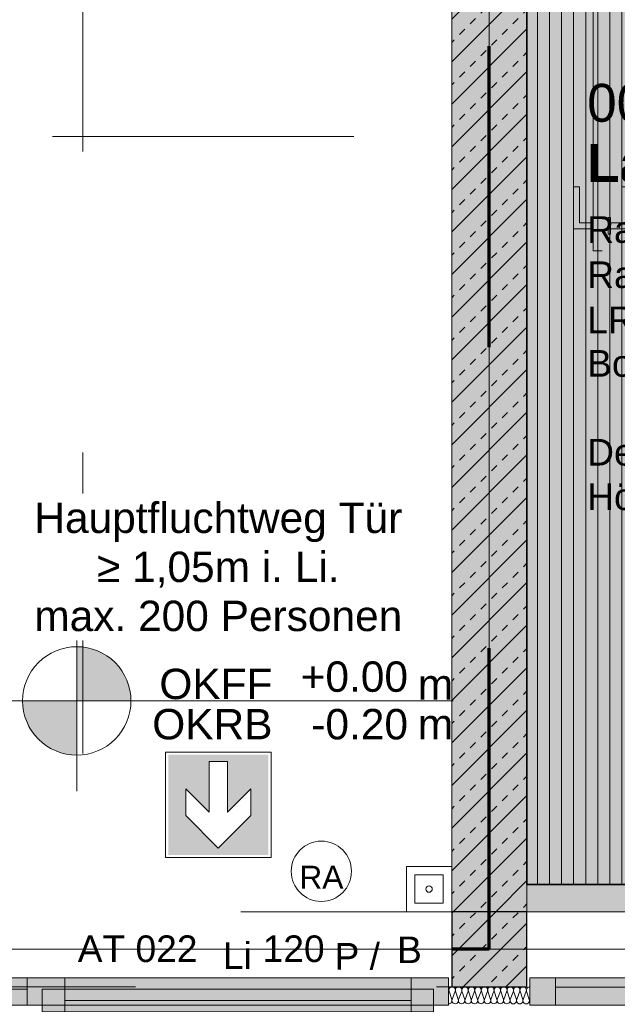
# Model space of a CAD drawing. Header units: metres. Extents: x -111 to 152, y -132 to 99.
# Tile 34 of 256: x -17.76 to -15.78, y -21.78 to -18.51. Entities that reach past the tile are written whole.
import ezdxf
from ezdxf.enums import TextEntityAlignment as Align

# ---------------------------------------------------------------- set-up
doc = ezdxf.new("R2010")
doc.units = ezdxf.units.M
doc.header["$PDMODE"] = 1
doc.header["$PDSIZE"] = -2
for name, pattern in [('Achsen 01', [5.291531, 3.175, -1.058062, 0.352704, -0.705764]), ('gestrichelt - 01', [2, 1, -1]), ('ISO-03 Gestrichelt mit Abstand', [7.62, 3.048, -4.572]), ('ISO-07 Punktiert', [0.889, 0.127, -0.762]), ('Raster 01', [2, 1, -1]), ('VW-01 Strichlinie kurz', [2, 1, -1])]:
    doc.linetypes.add(name, pattern=pattern)
doc.layers.get('0').update_dxf_attribs({"lineweight": 25})
for name, color, linetype, lineweight in [('013_Beton und Stahlbetonarbeiten-000 Brandschutz', 7, 'Continuous', 9), ('013_Beton und Stahlbetonarbeiten-000 Unterzüge', 7, 'ISO-07 Punktiert', 13), ('013_Beton und Stahlbetonarbeiten-330 Außenstützen', 7, 'Continuous', 25), ('013_Beton und Stahlbetonarbeiten-340 Innenwände', 7, 'Continuous', 18), ('027_Tischlerarbeiten-340 Innentüren', 7, 'Continuous', 9), ('030_Sonnenschutzarbeiten-BLENDSCHUTZ', 7, 'Continuous', 5), ('031_Metallbauarbeiten-340 Innentüren _ Elemente', 7, 'Continuous', 9), ('039_Trockenbauarbeiten-alllg.', 7, 'Continuous', 9), ('_1.35m (3D)', 7, 'Continuous', 9), ('_EG (2D)', 7, 'Continuous', 9), ('_EG - DS (2D)', 7, 'Continuous', 9), ('_GRU (2D)', 7, 'Continuous', 9), ('AV1-Brandschutzkonzept-Brandschutzkonzept', 7, 'Continuous', 5), ('AV1-Stempel-Raumstempel', 7, 'Continuous', 9), ('Bemaßung-Bemaßung', 7, 'Continuous', 9), ('Keine', 7, 'Continuous', 9)]:
    doc.layers.add(name, color=color, linetype=linetype, lineweight=lineweight)
for name, color, linetype, lineweight, true_color in [('013_Beton und Stahlbetonarbeiten-000 Sichtbeton-334 Außenwandöf', 5, 'Continuous', 5, 0x0000ff), ('013_Beton und Stahlbetonarbeiten-000 Sichtbeton-341 tragende In', 5, 'Continuous', 5, 0x0000ff), ('013_Beton und Stahlbetonarbeiten-000 Sichtbeton-344 Innenwandöf', 5, 'Continuous', 5, 0x0000ff), ('014_Fassadenarbeiten-330 mineralische Dämmung', 7, 'Continuous', 9, 0x666666), ('031_Metallbauarbeiten-350 Lamellendecke DS', 7, 'Continuous', 35, 0x666666), ('032_Metallarbeiten-Fenster', 7, 'Continuous', 13, 0x444444), ('AV1-Achsen', 1, 'Achsen 01', 18, 0xff0000), ('AV1-Brandschutzkonzept-Anmerkung Text', 7, 'Continuous', 9, 0x599559), ('AV1-Raster', 7, 'Raster 01', 9, 0xa6a6a6), ('AV1-Stempel-Türnummern', 7, 'Continuous', 100, 0x02abea)]:
    doc.layers.add(name, color=color, linetype=linetype, lineweight=lineweight, true_color=true_color)
doc.layers.get('0').freeze()
doc.styles.add('Arial', font='arial.ttf')
doc.styles.add('Arial (bold)', font='arialbd.ttf')
doc.dimstyles.new('COE 50', dxfattribs={"dimtxt": 126.090495, "dimasz": 0.001414, "dimexe": 0.001, "dimexo": 0.01, "dimgap": 0.001, "dimtad": 1, "dimdec": 3, "dimtxsty": 'Arial', "dimblk": 'VW_SLASH-3', "dimblk1": 'VW_SLASH-3', "dimblk2": 'VW_SLASH-3', "dimcen": 0, "dimadec": 3, "dimazin": 0, "dimtfac": 0.8, "dimtdec": 3, "dimtix": 1, "dimtmove": 0, "dimatfit": 0, "dimldrblk": 'VW_SLASH-2', "dimfxl": 0.002, "dimfxlon": 1, "dimfrac": 2, "dimtolj": 1, "dimarcsym": 0})
pattern_1 = [(45, (0, 0), (0.07071068, -0.07071068), [0.025, -0.025])]
pattern_2 = [(-135, (0.03106, -0.03313), (0.07071068, -0.07071068), [])]

# ---------------------------------------------------------------- blocks, each defined once
blk = doc.blocks.new('Group-2')
at = {"layer": 'AV1-Raster'}
for p, q in [((-17.55, -22.95), (-17.55, 1.35)), ((-16.2, -22.95), (-16.2, 1.35)), ((1.35, -18.9), (-40.5, -18.9)), ((1.35, -20.25), (-40.5, -20.25))]:
    blk.add_line(p, q, dxfattribs=at)
blk = doc.blocks.new('1.35m (3D)')
at = {"layer": 'AV1-Raster', "color": 7}
blk.add_blockref('Group-2', (0, 0), dxfattribs=at)
blk = doc.blocks.new('Group-4')
at = {"color": 255, "linetype": 'Continuous', "lineweight": 9, "transparency": 33554687}
blk.add_wipeout([(0.1, 0), (0.0707, -0.0707), (0, -0.1), (-0.0707, -0.0707), (-0.1, 0), (-0.0707, 0.0707), (0, 0.1), (0.0707, 0.0707)], dxfattribs=at).dxf.layer = 'AV1-Brandschutzkonzept-Brandschutzkonzept'
at = {"layer": 'AV1-Brandschutzkonzept-Brandschutzkonzept', "color": 1, "linetype": 'Continuous', "lineweight": 9, "true_color": 0xff0000, "transparency": 33554687}
blk.add_circle((0, 0), 0.1, dxfattribs=at)
at = {"layer": 'AV1-Brandschutzkonzept-Brandschutzkonzept', "insert": (0, -0.0573), "char_height": 0.0756, "attachment_point": 8, "line_spacing_factor": 0.967004, "style": 'Arial'}
blk.add_mtext('RA', dxfattribs=at)
blk = doc.blocks.new('Group-5')
at = {"layer": 'AV1-Brandschutzkonzept-Brandschutzkonzept', "color": 7}
blk.add_blockref('Group-4', (0, 0), dxfattribs=at)
blk = doc.blocks.new('Auslösestelle Rauchableitungsöffnung')
at = {"layer": 'AV1-Brandschutzkonzept-Brandschutzkonzept', "color": 7, "transparency": 33554687}
blk.add_blockref('Group-5', (0, 0), dxfattribs=at)
blk = doc.blocks.new('VW_SLASH-3')
at = {"color": 0, "linetype": 'ByBlock', "lineweight": -2, "transparency": 16777216}
blk.add_line((0, 0), (-1, 0), dxfattribs=at)
at = {"color": 0, "linetype": 'Continuous', "lineweight": 15, "transparency": 16777216, "flags": 128}
blk.add_lwpolyline([(0.5, 0.5), (-0.5, -0.5)], dxfattribs=at)
blk = doc.blocks.new('*D17')
at = {"layer": '030_Sonnenschutzarbeiten-BLENDSCHUTZ', "color": 0, "lineweight": -2}
for p, q in [((-16.075, -22.025), (-16.075, -22.175)), ((-13.625, -22.025), (-13.625, -22.175)), ((-13.6957, -22.125), (-16.0043, -22.125))]:
    blk.add_line(p, q, dxfattribs=at)
at = {"layer": 'Defpoints', "color": 0}
for p in [(-16.075, -21.385), (-13.625, -21.385), (-16.075, -22.125)]:
    blk.add_point(p, dxfattribs=at)
at = {"layer": '030_Sonnenschutzarbeiten-BLENDSCHUTZ', "color": 0, "lineweight": -2, "xscale": 0.070693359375, "yscale": 0.070693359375, "zscale": 0.070693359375, "rotation": 180}
blk.add_blockref('VW_SLASH-3', (-16.075, -22.125), dxfattribs=at)
at = {"layer": '030_Sonnenschutzarbeiten-BLENDSCHUTZ', "color": 0, "lineweight": -2, "xscale": 0.070693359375, "yscale": 0.070693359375, "zscale": 0.070693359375}
blk.add_blockref('VW_SLASH-3', (-13.625, -22.125), dxfattribs=at)
at = {"layer": '030_Sonnenschutzarbeiten-BLENDSCHUTZ', "color": 0, "lineweight": 13, "insert": (-14.85, -21.9992), "char_height": 0.12609, "attachment_point": 5, "style": 'Arial'}
blk.add_mtext('\\A1;2,45', dxfattribs=at)
blk = doc.blocks.new('VW_SLASH-2')
at = {"color": 0, "linetype": 'ByBlock', "lineweight": -2, "transparency": 16777216}
blk.add_line((0, 0), (-1, 0), dxfattribs=at)
at = {"color": 0, "linetype": 'Continuous', "lineweight": 15, "transparency": 16777216, "flags": 128}
blk.add_lwpolyline([(0.5, 0.5), (-0.5, -0.5)], dxfattribs=at)
blk = doc.blocks.new('Group-85')
at = {"color": 255}
blk.add_wipeout([(-0.0001, -0.1499), (0.1499, -0.1499), (0.1499, 0.0001), (-0.0001, 0.0001)], dxfattribs=at).dxf.layer = 'AV1-Brandschutzkonzept-Brandschutzkonzept'
at = {"layer": 'AV1-Brandschutzkonzept-Brandschutzkonzept', "color": 1, "true_color": 0xff0000, "flags": 128}
blk.add_lwpolyline([(-0.0001, -0.1499), (0.1499, -0.1499), (0.1499, 0.0001), (-0.0001, 0.0001)], close=True, dxfattribs=at)
at = {"color": 255}
blk.add_wipeout([(0.028, -0.1218), (0.1218, -0.1218), (0.1218, -0.028), (0.028, -0.028)], dxfattribs=at).dxf.layer = 'AV1-Brandschutzkonzept-Brandschutzkonzept'
at = {"layer": 'AV1-Brandschutzkonzept-Brandschutzkonzept', "color": 1, "true_color": 0xff0000, "flags": 128}
blk.add_lwpolyline([(0.028, -0.1218), (0.1218, -0.1218), (0.1218, -0.028), (0.028, -0.028)], close=True, dxfattribs=at)
at = {"layer": 'AV1-Brandschutzkonzept-Brandschutzkonzept', "color": 1, "lineweight": 5, "true_color": 0xff0000, "flags": 128}
blk.add_lwpolyline([(0.0644, -0.0749), (0.0644, -0.0749, 0.414214), (0.0749, -0.0854), (0.0749, -0.0854, 0.414214), (0.0854, -0.0749), (0.0854, -0.0749), (0.0854, -0.0749, 0.414214), (0.0749, -0.0644), (0.0749, -0.0644, 0.414214), (0.0644, -0.0749)], format="xyb", close=True, dxfattribs=at)
blk = doc.blocks.new('Handfeuermelder')
at = {"layer": 'AV1-Brandschutzkonzept-Brandschutzkonzept', "color": 7, "transparency": 33554687}
blk.add_blockref('Group-85', (0, 0), dxfattribs=at)
blk = doc.blocks.new('COE - Innentür 1.10 _ 0.15')
at = {"layer": '027_Tischlerarbeiten-340 Innentüren', "color": 253, "linetype": 'gestrichelt - 01', "lineweight": 9, "transparency": 33554687, "flags": 128}
for points in [[(0.9825, 1.0375), (0.9625, 1.0375), (0.9625, 1.075), (0.8425, 1.075), (0.8425, 1.095), (0.9825, 1.095)], [(0.085, 1.03), (1.055, 1.03), (1.055, 0.98), (0.085, 0.98)], [(0.945, 1.03), (0.945, 1.0375), (1, 1.0375), (1, 1.03)], [(0.9825, 0.9725), (0.9625, 0.9725), (0.9625, 0.935), (0.8425, 0.935), (0.8425, 0.915), (0.9825, 0.915)], [(0.945, 0.9725), (0.945, 0.98), (1, 0.98), (1, 0.9725)]]:
    blk.add_lwpolyline(points, close=True, dxfattribs=at)
at = {"layer": '027_Tischlerarbeiten-340 Innentüren', "color": 253, "linetype": 'gestrichelt - 01', "lineweight": 9, "transparency": 33554687}
blk.add_arc((0.0825, 1.0375), 0.9725, 269.5581, 356.6163, dxfattribs=at)
at = {"color": 255}
for points in [[(-0.06, 1.1), (0.06, 1.1), (0.06, 1.075), (-0.06, 1.075)], [(-0.06, 0.025), (0.06, 0.025), (0.06, 0), (-0.06, 0)]]:
    blk.add_wipeout(points, dxfattribs=at).dxf.layer = '027_Tischlerarbeiten-340 Innentüren'
at = {"layer": '027_Tischlerarbeiten-340 Innentüren', "flags": 128}
for points in [[(-0.06, 1.1), (0.06, 1.1), (0.06, 1.075), (-0.06, 1.075)], [(-0.06, 0.025), (0.06, 0.025), (0.06, 0), (-0.06, 0)]]:
    blk.add_lwpolyline(points, close=True, dxfattribs=at)
at = {"color": 255}
blk.add_wipeout([(0.075, 0.06), (0.015, 0.06), (0.015, 0.075), (-0.075, 0.075), (-0.075, 0.025), (0.075, 0.025)], dxfattribs=at).dxf.layer = '027_Tischlerarbeiten-340 Innentüren'
at = {"layer": '027_Tischlerarbeiten-340 Innentüren', "flags": 128}
blk.add_lwpolyline([(0.075, 0.06), (0.015, 0.06), (0.015, 0.075), (-0.075, 0.075), (-0.075, 0.025), (0.075, 0.025)], close=True, dxfattribs=at)
at = {"color": 255}
blk.add_wipeout([(0.075, 1.035), (0.075, 0.065), (0.025, 0.065), (0.025, 1.035)], dxfattribs=at).dxf.layer = '027_Tischlerarbeiten-340 Innentüren'
at = {"layer": '027_Tischlerarbeiten-340 Innentüren', "flags": 128}
blk.add_lwpolyline([(0.075, 1.035), (0.075, 0.065), (0.025, 0.065), (0.025, 1.035)], close=True, dxfattribs=at)
at = {"color": 255}
for points in [[(0.075, 1.04), (0.015, 1.04), (0.015, 1.025), (-0.075, 1.025), (-0.075, 1.075), (0.075, 1.075)], [(0.0175, 0.1375), (0.0175, 0.1575), (-0.02, 0.1575), (-0.02, 0.2775), (-0.04, 0.2775), (-0.04, 0.1375)], [(0.0825, 0.1375), (0.0825, 0.1575), (0.12, 0.1575), (0.12, 0.2775), (0.14, 0.2775), (0.14, 0.1375)]]:
    blk.add_wipeout(points, dxfattribs=at).dxf.layer = '027_Tischlerarbeiten-340 Innentüren'
at = {"layer": '027_Tischlerarbeiten-340 Innentüren', "flags": 128}
for points in [[(0.075, 1.04), (0.015, 1.04), (0.015, 1.025), (-0.075, 1.025), (-0.075, 1.075), (0.075, 1.075)], [(0.0175, 0.1375), (0.0175, 0.1575), (-0.02, 0.1575), (-0.02, 0.2775), (-0.04, 0.2775), (-0.04, 0.1375)], [(0.0825, 0.1375), (0.0825, 0.1575), (0.12, 0.1575), (0.12, 0.2775), (0.14, 0.2775), (0.14, 0.1375)]]:
    blk.add_lwpolyline(points, close=True, dxfattribs=at)
at = {"color": 255}
for points in [[(0.09, 1.0375), (0.0878, 1.0322), (0.0825, 1.03), (0.0772, 1.0322), (0.075, 1.0375), (0.0772, 1.0428), (0.0825, 1.045), (0.0878, 1.0428)], [(0.0175, 0.175), (0.025, 0.175), (0.025, 0.12), (0.0175, 0.12)], [(0.075, 0.175), (0.0825, 0.175), (0.0825, 0.12), (0.075, 0.12)]]:
    blk.add_wipeout(points, dxfattribs=at).dxf.layer = '027_Tischlerarbeiten-340 Innentüren'
at = {"layer": '027_Tischlerarbeiten-340 Innentüren', "flags": 128}
for points in [[(0.0175, 0.175), (0.025, 0.175), (0.025, 0.12), (0.0175, 0.12)], [(0.075, 0.175), (0.0825, 0.175), (0.0825, 0.12), (0.075, 0.12)]]:
    blk.add_lwpolyline(points, close=True, dxfattribs=at)
at = {"layer": '027_Tischlerarbeiten-340 Innentüren'}
blk.add_circle((0.0825, 1.0375), 0.0075, dxfattribs=at)
blk = doc.blocks.new('*D438')
at = {"layer": 'Bemaßung-Bemaßung', "color": 0, "lineweight": -2}
for p, q in [((-22.95, -25.175), (-22.95, -25.325)), ((-16.2, -25.175), (-16.2, -25.325)), ((-16.2707, -25.275), (-22.8793, -25.275))]:
    blk.add_line(p, q, dxfattribs=at)
at = {"layer": 'Defpoints', "color": 0}
for p in [(-22.95, -21.6), (-16.2, -21.6), (-22.95, -25.275)]:
    blk.add_point(p, dxfattribs=at)
at = {"layer": 'Bemaßung-Bemaßung', "color": 0, "lineweight": -2, "xscale": 0.070693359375, "yscale": 0.070693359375, "zscale": 0.070693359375, "rotation": 180}
blk.add_blockref('VW_SLASH-3', (-22.95, -25.275), dxfattribs=at)
at = {"layer": 'Bemaßung-Bemaßung', "color": 0, "lineweight": -2, "xscale": 0.070693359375, "yscale": 0.070693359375, "zscale": 0.070693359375}
blk.add_blockref('VW_SLASH-3', (-16.2, -25.275), dxfattribs=at)
at = {"layer": 'Bemaßung-Bemaßung', "color": 0, "insert": (-19.575, -25.1492), "char_height": 0.12609, "attachment_point": 5, "style": 'Arial'}
blk.add_mtext('\\A1;6,75', dxfattribs=at)
blk = doc.blocks.new('*D439')
at = {"layer": 'Bemaßung-Bemaßung', "color": 0, "lineweight": -2}
for p, q in [((-16.2, -25.175), (-16.2, -25.325)), ((-10.8, -25.175), (-10.8, -25.325)), ((-10.8707, -25.275), (-16.1293, -25.275))]:
    blk.add_line(p, q, dxfattribs=at)
at = {"layer": 'Defpoints', "color": 0}
for p in [(-16.2, -21.6), (-10.8, -21.6), (-16.2, -25.275)]:
    blk.add_point(p, dxfattribs=at)
at = {"layer": 'Bemaßung-Bemaßung', "color": 0, "lineweight": -2, "xscale": 0.070693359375, "yscale": 0.070693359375, "zscale": 0.070693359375, "rotation": 180}
blk.add_blockref('VW_SLASH-3', (-16.2, -25.275), dxfattribs=at)
at = {"layer": 'Bemaßung-Bemaßung', "color": 0, "lineweight": -2, "xscale": 0.070693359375, "yscale": 0.070693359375, "zscale": 0.070693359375}
blk.add_blockref('VW_SLASH-3', (-10.8, -25.275), dxfattribs=at)
at = {"layer": 'Bemaßung-Bemaßung', "color": 0, "insert": (-13.5, -25.1492), "char_height": 0.12609, "attachment_point": 5, "style": 'Arial'}
blk.add_mtext('\\A1;5,40', dxfattribs=at)
blk = doc.blocks.new('Höhenkoten - Symbol - 1')
at = {"layer": 'Keine', "linetype": 'Continuous', "lineweight": 0}
h = blk.add_hatch(color=7, dxfattribs=at)
edge = h.paths.add_edge_path()
edge.add_line((-0.475, 0.18), (-0.475, 0))
edge.add_line((-0.475, 0), (-0.295, 0))
edge.add_arc((-0.475, 0), 0.18, 0, 90)
edge.add_line((-0.475, 0.18), (-0.475, 0.18))
h = blk.add_hatch(color=7, dxfattribs=at)
edge = h.paths.add_edge_path()
edge.add_arc((-0.475, 0), 0.18, 180, 270)
edge.add_line((-0.475, -0.18), (-0.475, 0))
edge.add_line((-0.475, 0), (-0.655, 0))
at = {"layer": 'Keine', "color": 7, "linetype": 'Continuous', "lineweight": 13}
for p, q in [((-0.475, 0.3), (-0.475, -0.3)), ((-0.775, 0), (0.775, 0))]:
    blk.add_line(p, q, dxfattribs=at)
at = {"layer": 'Keine', "color": 7, "linetype": 'Continuous', "lineweight": 13, "flags": 128}
for points in [[(-0.655, 0), (-0.475, 0), (-0.475, 0.18, 0.414214), (-0.655, 0)], [(-0.475, 0.18), (-0.475, 0), (-0.295, 0, 0.414214), (-0.475, 0.18)], [(-0.655, 0, 0.414214), (-0.475, -0.18), (-0.475, 0)], [(-0.475, 0), (-0.475, -0.18, 0.414214), (-0.295, 0)]]:
    blk.add_lwpolyline(points, format="xyb", close=True, dxfattribs=at)
at = {"layer": 'Keine', "color": 7, "transparency": 33554687, "line_spacing_factor": 0.969122, "style": 'Arial'}
for s, insert, char_height, attachment_point in [('OKFF', (0.175, 0.0046), 0.10087, 9), ('m', (0.775, 0.0046), 0.1009, 9), ('OKRB', (0.175, -0.0268), 0.10087, 3), ('m', (0.775, -0.0268), 0.1009, 3)]:
    blk.add_mtext(s, dxfattribs=dict(at, insert=insert, char_height=char_height, attachment_point=attachment_point))
at = {"layer": 'Keine', "color": 7, "transparency": 33554687, "style": 'Arial'}
blk.add_attdef('OKFF', text='', height=0.1009, dxfattribs=at).set_placement((0.625, 0), align=Align.BOTTOM_RIGHT)
blk.add_attdef('OKRB', text='', height=0.1009, dxfattribs=at).set_placement((0.625, -0.0268), align=Align.TOP_RIGHT)
blk = doc.blocks.new('*D556')
at = {"layer": 'Bemaßung-Bemaßung', "color": 0, "lineweight": -2}
for p, q in [((-18.775, -23.675), (-18.775, -23.825)), ((-16.325, -23.675), (-16.325, -23.825)), ((-16.3957, -23.775), (-18.7043, -23.775))]:
    blk.add_line(p, q, dxfattribs=at)
at = {"layer": 'Defpoints', "color": 0}
for p in [(-18.775, -21.475), (-16.325, -21.475), (-18.775, -23.775)]:
    blk.add_point(p, dxfattribs=at)
at = {"layer": 'Bemaßung-Bemaßung', "color": 0, "lineweight": -2, "xscale": 0.070693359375, "yscale": 0.070693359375, "zscale": 0.070693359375, "rotation": 180}
blk.add_blockref('VW_SLASH-3', (-18.775, -23.775), dxfattribs=at)
at = {"layer": 'Bemaßung-Bemaßung', "color": 0, "lineweight": -2, "xscale": 0.070693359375, "yscale": 0.070693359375, "zscale": 0.070693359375}
blk.add_blockref('VW_SLASH-3', (-16.325, -23.775), dxfattribs=at)
at = {"layer": 'Bemaßung-Bemaßung', "color": 0, "insert": (-17.55, -23.6492), "char_height": 0.12609, "attachment_point": 5, "style": 'Arial'}
blk.add_mtext('\\A1;2,45', dxfattribs=at)
blk = doc.blocks.new('*D557')
at = {"layer": 'Bemaßung-Bemaßung', "color": 0, "lineweight": -2}
for p, q in [((-16.325, -23.675), (-16.325, -23.825)), ((-16.075, -23.675), (-16.075, -23.825)), ((-16.3957, -23.775), (-16.4664, -23.775)), ((-16.075, -23.775), (-16.325, -23.775)), ((-16.0043, -23.775), (-15.9336, -23.775))]:
    blk.add_line(p, q, dxfattribs=at)
at = {"layer": 'Defpoints', "color": 0}
for p in [(-16.325, -21.475), (-16.075, -21.475), (-16.325, -23.775)]:
    blk.add_point(p, dxfattribs=at)
at = {"layer": 'Bemaßung-Bemaßung', "color": 0, "lineweight": -2, "xscale": 0.070693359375, "yscale": 0.070693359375, "zscale": 0.070693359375}
blk.add_blockref('VW_SLASH-3', (-16.325, -23.775), dxfattribs=at)
at = {"layer": 'Bemaßung-Bemaßung', "color": 0, "lineweight": -2, "xscale": 0.070693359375, "yscale": 0.070693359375, "zscale": 0.070693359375, "rotation": 180}
blk.add_blockref('VW_SLASH-3', (-16.075, -23.775), dxfattribs=at)
at = {"layer": 'Bemaßung-Bemaßung', "color": 0, "insert": (-16.2, -23.6606), "char_height": 0.12609, "attachment_point": 5, "style": 'Arial'}
blk.add_mtext('\\A1;25', dxfattribs=at)
blk = doc.blocks.new('*D558')
at = {"layer": 'Bemaßung-Bemaßung', "color": 0, "lineweight": -2}
for p, q in [((-16.075, -23.675), (-16.075, -23.825)), ((-13.625, -23.675), (-13.625, -23.825)), ((-13.6957, -23.775), (-16.0043, -23.775))]:
    blk.add_line(p, q, dxfattribs=at)
at = {"layer": 'Defpoints', "color": 0}
for p in [(-16.075, -21.475), (-13.625, -21.475), (-16.075, -23.775)]:
    blk.add_point(p, dxfattribs=at)
at = {"layer": 'Bemaßung-Bemaßung', "color": 0, "lineweight": -2, "xscale": 0.070693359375, "yscale": 0.070693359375, "zscale": 0.070693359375, "rotation": 180}
blk.add_blockref('VW_SLASH-3', (-16.075, -23.775), dxfattribs=at)
at = {"layer": 'Bemaßung-Bemaßung', "color": 0, "lineweight": -2, "xscale": 0.070693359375, "yscale": 0.070693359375, "zscale": 0.070693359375}
blk.add_blockref('VW_SLASH-3', (-13.625, -23.775), dxfattribs=at)
at = {"layer": 'Bemaßung-Bemaßung', "color": 0, "insert": (-14.85, -23.6492), "char_height": 0.12609, "attachment_point": 5, "style": 'Arial'}
blk.add_mtext('\\A1;2,45', dxfattribs=at)
blk = doc.blocks.new('Group-223')
at = {"color": 255, "linetype": 'Continuous', "transparency": 33554687}
blk.add_wipeout([(-0.1751, 0.1751), (0.1751, 0.1751), (0.1751, -0.1751), (-0.1751, -0.1751)], dxfattribs=at).dxf.layer = 'Keine'
at = {"layer": 'Keine', "color": 7, "linetype": 'Continuous', "transparency": 33554687, "flags": 128}
blk.add_lwpolyline([(-0.1751, 0.1751), (0.1751, 0.1751), (0.1751, -0.1751), (-0.1751, -0.1751)], close=True, dxfattribs=at)
at = {"layer": 'Keine', "color": 106, "linetype": 'Continuous', "true_color": 0x008011, "transparency": 33554687}
blk.add_solid([(-0.1663, -0.1663), (0.1663, -0.1663), (-0.1663, 0.1663), (0.1663, 0.1663)], dxfattribs=at)
at = {"color": 255, "linetype": 'Continuous', "transparency": 33554687}
blk.add_wipeout([(0.0242, -0.0308), (-0.0532, -0.1082), (0.0357, -0.1082), (0.1439, 0), (0.0357, 0.1082), (-0.0532, 0.1082), (0.0242, 0.0308), (-0.1439, 0.0308), (-0.1439, -0.0308)], dxfattribs=at).dxf.layer = 'Keine'
at = {"layer": 'Keine', "color": 255, "linetype": 'Continuous', "transparency": 33554687, "flags": 128}
blk.add_lwpolyline([(0.0242, -0.0308), (-0.0532, -0.1082), (0.0357, -0.1082), (0.1439, 0), (0.0357, 0.1082), (-0.0532, 0.1082), (0.0242, 0.0308), (-0.1439, 0.0308), (-0.1439, -0.0308)], close=True, dxfattribs=at)
blk = doc.blocks.new('Notausgang')
at = {"layer": 'Keine', "color": 7, "transparency": 33554687}
blk.add_blockref('Group-223', (0, 0), dxfattribs=at)
blk = doc.blocks.new('Türnummer - Außentür (2D)')
at = {"layer": '031_Metallbauarbeiten-340 Innentüren _ Elemente', "insert": (0.1324, -0.0653), "char_height": 0.08826, "attachment_point": 8, "line_spacing_factor": 0.965511, "style": 'Arial'}
blk.add_mtext('Li', dxfattribs=at)
at = {"layer": '031_Metallbauarbeiten-340 Innentüren _ Elemente', "color": 12, "insert": (0.606, -0.069), "char_height": 0.08826, "attachment_point": 9, "line_spacing_factor": 0.965511, "style": 'Arial'}
blk.add_mtext('P /', dxfattribs=at)
at = {"layer": '031_Metallbauarbeiten-340 Innentüren _ Elemente', "style": 'Arial'}
blk.add_attdef('AT-Nr.', text='', height=0.0883, dxfattribs=at).set_placement((0, -0.0691), align=Align.BOTTOM_RIGHT)
at = {"layer": '031_Metallbauarbeiten-340 Innentüren _ Elemente', "color": 12, "style": 'Arial'}
blk.add_attdef('Panikfunktion', text='', height=0.0883, dxfattribs=at).set_placement((0.7451, -0.0728), align=Align.BOTTOM_RIGHT)
at = {"layer": '031_Metallbauarbeiten-340 Innentüren _ Elemente', "style": 'Arial'}
blk.add_attdef('Lichte_Breite', text='', height=0.0883, dxfattribs=at).set_placement((0.2164, -0.0691), align=Align.BOTTOM_LEFT)
at = {"layer": 'Keine', "color": 0, "flags": 1}
for tag, p in [('Türnummer', (-0.2085, -0.2317)), ('Schallschutzklasse', (-0.2085, -0.3906))]:
    blk.add_attdef(tag, p, '', height=0.0883, dxfattribs=at)
blk = doc.blocks.new('Raumstempel - Symbol - 1 (2D)')
at = {"layer": 'AV1-Stempel-Raumstempel', "attachment_point": 1, "line_spacing_factor": 0.967919, "style": 'Arial'}
for s, insert, char_height in [('Raumfläche:', (0.2, -0.6736), 0.088263), ('m²', (1.6225, -0.6736), 0.08826), ('Raumumf.:', (0.2, -0.8236), 0.08826), ('m', (1.6225, -0.8236), 0.0883), ('LRH:', (0.2, -0.9736), 0.08826), ('m', (1.6225, -0.9736), 0.0883), ('Bodenbelag:', (0.2, -1.118), 0.088263), ('Decke:', (0.2, -1.4131), 0.08826), ('Höhe DA:', (0.2, -1.5607), 0.08826), ('m', (1.6225, -1.5625), 0.0883)]:
    blk.add_mtext(s, dxfattribs=dict(at, insert=insert, char_height=char_height))
at = {"layer": 'AV1-Stempel-Raumstempel'}
for tag, style, p in [('Raumnummer', 'Arial', (0.2, -0.2337)), ('Raumname', 'Arial (bold)', (0.2, -0.4337))]:
    blk.add_attdef(tag, text='', height=0.1261, dxfattribs=dict(at, style=style)).set_placement(p, align=Align.TOP_LEFT)
at = {"layer": 'AV1-Stempel-Raumstempel', "style": 'Arial'}
for tag, p in [('Raumfläche', (1.5725, -0.6736)), ('Raumumfang', (1.5725, -0.8236)), ('LRH', (1.5725, -0.9736)), ('Bodenbelag', (1.7253, -1.1199)), ('Bodendetail', (1.7253, -1.2674)), ('Decke', (1.7278, -1.415)), ('Höhe_DA', (1.5725, -1.5625))]:
    blk.add_attdef(tag, text='', height=0.0883, dxfattribs=at).set_placement(p, align=Align.TOP_RIGHT)
blk = doc.blocks.new('COE - Außentür 02')
at = {"layer": '032_Metallarbeiten-Fenster', "linetype": 'Continuous', "lineweight": 0}
for points in [[(0.03, -0.15), (-0.06, -0.15), (-0.06, -2.39), (0.03, -2.39)], [(-0.06, -1.115), (-0.06, -1.24), (0.03, -1.24), (0.03, -1.115)], [(-0.0825, -1.24), (-0.0825, -1.165), (-0.0075, -1.165), (-0.0075, -1.24)], [(-0.0825, -2.39), (-0.0825, -1.24), (-0.0075, -1.24), (-0.0075, -2.39)], [(-0.0825, -2.465), (-0.0825, -2.39), (-0.0075, -2.39), (-0.0075, -2.465)], [(-0.06, -2.515), (-0.06, -2.39), (0.03, -2.39), (0.03, -2.515)]]:
    blk.add_hatch(color=7, dxfattribs=at).paths.add_polyline_path(points)
at = {"layer": '032_Metallarbeiten-Fenster', "color": 7, "lineweight": 18}
for p, q in [((-0.0075, -0.15), (-0.0075, -1.115)), ((-0.045, -2.39), (-0.045, -1.24))]:
    blk.add_line(p, q, dxfattribs=at)
at = {"layer": '032_Metallarbeiten-Fenster', "color": 7, "lineweight": 18, "flags": 128}
for points in [[(0.03, -0.15), (-0.06, -0.15), (-0.06, -2.39), (0.03, -2.39)], [(-0.06, -1.115), (-0.06, -1.24), (0.03, -1.24), (0.03, -1.115)], [(-0.0825, -1.24), (-0.0825, -1.165), (-0.0075, -1.165), (-0.0075, -1.24)], [(-0.0825, -2.39), (-0.0825, -1.24), (-0.0075, -1.24), (-0.0075, -2.39)], [(-0.0825, -2.465), (-0.0825, -2.39), (-0.0075, -2.39), (-0.0075, -2.465)], [(-0.06, -2.515), (-0.06, -2.39), (0.03, -2.39), (0.03, -2.515)]]:
    blk.add_lwpolyline(points, close=True, dxfattribs=at)
blk = doc.blocks.new('Group-357')
at = {"layer": '032_Metallarbeiten-Fenster', "linetype": 'Continuous', "lineweight": 0}
for points in [[(-16.065, -21.785), (-15.98, -21.785), (-15.98, -21.695), (-16.065, -21.695)], [(-13.72, -21.695), (-13.72, -21.785), (-15.98, -21.785), (-15.98, -21.695)]]:
    blk.add_hatch(color=7, dxfattribs=at).paths.add_polyline_path(points)
at = {"layer": '032_Metallarbeiten-Fenster', "color": 7, "lineweight": 18}
blk.add_line((-15.98, -21.7262), (-14.925, -21.7262), dxfattribs=at)
at = {"layer": '032_Metallarbeiten-Fenster', "color": 7, "lineweight": 18, "flags": 128}
for points in [[(-16.065, -21.785), (-15.98, -21.785), (-15.98, -21.695), (-16.065, -21.695)], [(-13.72, -21.695), (-13.72, -21.785), (-15.98, -21.785), (-15.98, -21.695)]]:
    blk.add_lwpolyline(points, close=True, dxfattribs=at)
blk = doc.blocks.new('Group-371')
at = {"layer": '014_Fassadenarbeiten-330 mineralische Dämmung', "transparency": 33554687, "flags": 128}
for points in [[(15.3239, -23.284, 0.513088), (15.3342, -23.27), (15.3252, -23.242, -1.372995), (15.3456, -23.242), (15.3353, -23.27, 1.372583), (15.3557, -23.27), (15.3467, -23.242, -1.372995), (15.3671, -23.242), (15.3567, -23.27, 1.372583), (15.3771, -23.27)], [(15.3353, -23.27, 1.372583), (15.3557, -23.27), (15.3467, -23.242, -1.372995), (15.3671, -23.242), (15.3567, -23.27, 1.372583), (15.3771, -23.27), (15.3681, -23.242, -1.372995), (15.3885, -23.242), (15.3782, -23.27, 1.372583), (15.3986, -23.27), (15.3896, -23.242, -1.372995), (15.41, -23.242), (15.3996, -23.27, 1.372583), (15.42, -23.27), (15.411, -23.242, -1.372995), (15.4314, -23.242), (15.4211, -23.27, 1.372583), (15.4415, -23.27), (15.4325, -23.242, -1.372995), (15.4529, -23.242), (15.4425, -23.27, 1.372583), (15.4629, -23.27), (15.4539, -23.242, -1.372995), (15.4743, -23.242), (15.464, -23.27, 1.372583), (15.4844, -23.27), (15.4754, -23.242, -1.372995), (15.4958, -23.242), (15.4854, -23.27, 1.372583), (15.5058, -23.27), (15.4968, -23.242, -1.372995), (15.5172, -23.242), (15.5069, -23.27, 1.372583), (15.5273, -23.27), (15.5183, -23.242, -1.372995), (15.5387, -23.242), (15.5283, -23.27, 1.372583), (15.5487, -23.27), (15.5397, -23.242, -1.372995), (15.5601, -23.242), (15.5498, -23.27, 1.372583), (15.5702, -23.27), (15.5612, -23.242, -1.372995), (15.5816, -23.242)], [(15.5283, -23.27, 0.324435), (15.5322, -23.282, 0.324435), (15.5448, -23.282, 0.324435), (15.5487, -23.27), (15.5397, -23.242, -0.324488), (15.5436, -23.23, -0.324488), (15.5562, -23.23, -0.324488), (15.5601, -23.242), (15.5498, -23.27, 0.324435), (15.5537, -23.282, 0.324435), (15.5663, -23.282, 0.324435), (15.5702, -23.27), (15.5612, -23.242, -0.324488), (15.5651, -23.23, -0.324488), (15.5777, -23.23, -0.324488), (15.5816, -23.242), (15.5712, -23.27, 0.324435), (15.5751, -23.282, 0.324435), (15.5877, -23.282, 0.324435), (15.5916, -23.27), (15.5826, -23.242, -0.540253), (15.5939, -23.228)], [(15.5939, -23.2791, -0.225321), (15.5927, -23.27), (15.5939, -23.2667)]]:
    blk.add_lwpolyline(points, format="xyb", dxfattribs=at)
blk = doc.blocks.new('Group-375')
at = {"layer": '014_Fassadenarbeiten-330 mineralische Dämmung', "transparency": 33554687}
blk.add_blockref('Group-371', (0, 0), dxfattribs=at)
blk = doc.blocks.new('Parametric Object-47')
at = {"layer": '014_Fassadenarbeiten-330 mineralische Dämmung', "color": 7, "transparency": 33554687}
blk.add_blockref('Group-375', (0, 0), dxfattribs=at)
at = {"layer": '014_Fassadenarbeiten-330 mineralische Dämmung', "color": 0, "flags": 1}
for tag in ['IFC_UUID', 'instanceID', 'prm0_name', 'prm0_type', 'prm0_value', 'prm1_name', 'prm1_type', 'prm1_value', 'prm2_name', 'prm2_type', 'prm2_value', 'prm3_name', 'prm3_type', 'prm3_value', 'prm4_name', 'prm4_type', 'prm4_value', 'prm5_name', 'prm5_type', 'prm5_value', 'prm6_name', 'prm6_type', 'prm6_value']:
    blk.add_attdef(tag, (-16.335, -21.7835), '', height=0.00018, dxfattribs=at)
blk = doc.blocks.new('Group-712')
at = {"layer": 'AV1-Achsen'}
blk.add_line((-16.2, -26.5), (-16.2, 4.9), dxfattribs=at)
blk = doc.blocks.new('Group-719')
at = {"layer": 'AV1-Achsen'}
blk.add_line((-43.35, -21.6), (4.2, -21.6), dxfattribs=at)
blk = doc.blocks.new('GRU (2D)')
at = {"layer": 'AV1-Achsen', "color": 7}
for name in ['Group-712', 'Group-719']:
    blk.add_blockref(name, (0, 0), dxfattribs=at)
blk = doc.blocks.new('EG - DS (2D)')
at = {"layer": '030_Sonnenschutzarbeiten-BLENDSCHUTZ', "linetype": 'Continuous', "lineweight": 0, "transparency": 33554610}
blk.add_hatch(color=161, dxfattribs=at).paths.add_polyline_path([(-16.075, -21.475), (-13.625, -21.475), (-13.625, -21.385), (-16.075, -21.385)])
at = {"layer": '031_Metallbauarbeiten-350 Lamellendecke DS', "linetype": 'Continuous', "lineweight": 0, "transparency": 33554508}
blk.add_hatch(color=254, dxfattribs=at).paths.add_polyline_path([(-16.075, -18.3), (-13.625, -18.3), (-13.625, -21.385), (-16.075, -21.385)])
at = {"layer": '031_Metallbauarbeiten-350 Lamellendecke DS', "linetype": 'Continuous', "lineweight": 9, "transparency": 33554508}
h = blk.add_hatch(dxfattribs=at)
h.set_pattern_fill('Lamellendecke', color=252, style=0, pattern_type=2)
h.set_pattern_definition([(90, (0, 0), (0.04, 0), [])])
h.paths.add_polyline_path([(-16.075, -18.3), (-13.625, -18.3), (-13.625, -21.385), (-16.075, -21.385)])
at = {"layer": '030_Sonnenschutzarbeiten-BLENDSCHUTZ', "color": 251, "lineweight": 13, "flags": 128}
blk.add_lwpolyline([(-16.075, -21.475), (-13.625, -21.475), (-13.625, -21.385), (-16.075, -21.385)], close=True, dxfattribs=at)
at = {"layer": '031_Metallbauarbeiten-350 Lamellendecke DS', "flags": 128}
blk.add_lwpolyline([(-16.075, -18.3), (-13.625, -18.3), (-13.625, -21.385), (-16.075, -21.385)], close=True, dxfattribs=at)
at = {"layer": 'AV1-Brandschutzkonzept-Brandschutzkonzept', "color": 7}
blk.add_blockref('Auslösestelle Rauchableitungsöffnung', (-16.7577, -21.3408), dxfattribs=at)
at = {"layer": '030_Sonnenschutzarbeiten-BLENDSCHUTZ', "color": 7, "lineweight": 13}
dim = blk.add_linear_dim(base=(-16.075, -22.125), p1=(-13.625, -21.385), p2=(-16.075, -21.385), text='2,45', dimstyle='COE 50', override={"dimtxt": 0.12609, "dimasz": 0.070693, "dimexe": 0.05, "dimgap": 0.05, "dimpost": '<>', "dimtxsty": 'Arial', "dimtmove": 2, "dimfxl": 0.1}, dxfattribs=at)
dim.commit()
dim.dimension.update_dxf_attribs({"geometry": '*D17', "text_midpoint": (-14.85, -21.9992)})
blk = doc.blocks.new('EG (2D)')
at = {"layer": '013_Beton und Stahlbetonarbeiten-000 Brandschutz', "color": 14, "linetype": 'gestrichelt - 01', "lineweight": 70, "transparency": 33554687}
blk.add_line((-16.2, -21.6), (-16.2, -16.2), dxfattribs=at)
at = {"layer": '013_Beton und Stahlbetonarbeiten-000 Sichtbeton-344 Innenwandöf', "color": 30}
blk.add_solid([(-16.075, -16.075), (-16.075, -21.725), (-16.125, -16.075), (-16.125, -21.725)], dxfattribs=at)
at = {"layer": '013_Beton und Stahlbetonarbeiten-000 Unterzüge', "linetype": 'VW-01 Strichlinie kurz', "flags": 128}
blk.add_lwpolyline([(-16.075, -21.725), (-16.075, -21.475), (-13.625, -21.475), (-13.625, -21.725)], close=True, dxfattribs=at)
at = {"layer": '039_Trockenbauarbeiten-alllg.', "linetype": 'ISO-03 Gestrichelt mit Abstand'}
blk.add_line((-18.775, -21.6), (-16.325, -21.6), dxfattribs=at)
at = {"layer": '039_Trockenbauarbeiten-alllg.'}
blk.add_line((-16.075, -21.6), (-13.625, -21.6), dxfattribs=at)
at = {"layer": 'AV1-Brandschutzkonzept-Brandschutzkonzept', "color": 14, "linetype": 'gestrichelt - 01', "lineweight": 70, "transparency": 33554687}
for q in [(-16.2, -16.2), (-16.325, -21.6)]:
    blk.add_line((-16.2, -21.6), q, dxfattribs=at)
at = {"layer": '014_Fassadenarbeiten-330 mineralische Dämmung'}
blk.add_blockref('Parametric Object-47', (-31.6589, 1.503), dxfattribs=at)
at = {"layer": '027_Tischlerarbeiten-340 Innentüren', "color": 7, "xscale": -1, "rotation": 90}
blk.add_blockref('COE - Innentür 1.10 _ 0.15', (-14.825, -18.225), dxfattribs=at)
at = {"layer": '032_Metallarbeiten-Fenster', "color": 7}
blk.add_blockref('Group-357', (0, 0), dxfattribs=at)
at = {"layer": '032_Metallarbeiten-Fenster', "color": 7, "rotation": 90}
blk.add_blockref('COE - Außentür 02', (-18.85, -21.725), dxfattribs=at)
at = {"layer": 'AV1-Brandschutzkonzept-Brandschutzkonzept', "color": 7}
blk.add_blockref('Handfeuermelder', (-16.4749, -21.3251), dxfattribs=at)
at = {"layer": 'AV1-Stempel-Türnummern', "color": 7}
blk.add_blockref('Türnummer - Außentür (2D)', (-17.1691, -21.5996), dxfattribs=at).add_auto_attribs({'AT-Nr.': 'AT 022', 'Lichte_Breite': '120', 'Panikfunktion': 'B'})
at = {"layer": 'Bemaßung-Bemaßung', "color": 7, "transparency": 33554687, "rotation": 359.9999999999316}
blk.add_blockref('Höhenkoten - Symbol - 1', (-17.095, -20.775), dxfattribs=at).add_auto_attribs({'OKFF': '+0.00', 'OKRB': '-0.20'})
at = {"layer": 'Bemaßung-Bemaßung'}
dim = blk.add_linear_dim(base=(-16.075, -23.775), p1=(-13.625, -21.475), p2=(-16.075, -21.475), text='2,45', dimstyle='COE 50', override={"dimtxt": 0.12609, "dimasz": 0.070693, "dimexe": 0.05, "dimgap": 0.05, "dimpost": '<>', "dimtxsty": 'Arial', "dimtmove": 2, "dimfxl": 0.1}, dxfattribs=at)
dim.commit()
dim.dimension.update_dxf_attribs({"geometry": '*D558', "text_midpoint": (-14.85, -23.6492)})
at = {"layer": 'Bemaßung-Bemaßung', "color": 1}
for base, p1, p2, text, picture, middle in [((-22.95, -25.275), (-16.2, -21.6), (-22.95, -21.6), '6,75', '*D438', (-19.575, -25.1492)), ((-16.2, -25.275), (-10.8, -21.6), (-16.2, -21.6), '5,40', '*D439', (-13.5, -25.1492))]:
    dim = blk.add_linear_dim(base=base, p1=p1, p2=p2, text=text, dimstyle='COE 50', override={"dimtxt": 0.12609, "dimasz": 0.070693, "dimexe": 0.05, "dimgap": 0.05, "dimpost": '<>', "dimtxsty": 'Arial', "dimtmove": 2, "dimfxl": 0.1}, dxfattribs=at)
    dim.commit()
    dim.dimension.update_dxf_attribs({"geometry": picture, "text_midpoint": middle})
at = {"layer": '013_Beton und Stahlbetonarbeiten-330 Außenstützen', "linetype": 'Continuous', "lineweight": 0, "true_color": 0xc0c0c0}
blk.add_hatch(color=9, dxfattribs=at).paths.add_polyline_path([(-16.075, -21.475), (-16.325, -21.475), (-16.325, -21.725), (-16.075, -21.725)])
at = {"layer": '013_Beton und Stahlbetonarbeiten-330 Außenstützen', "linetype": 'Continuous', "lineweight": 13}
h = blk.add_hatch(dxfattribs=at)
h.set_pattern_fill('Stahlbeton', color=251, style=0, pattern_type=2)
h.set_pattern_definition(pattern_1)
h.paths.add_polyline_path([(-16.075, -21.475), (-16.325, -21.475), (-16.325, -21.725), (-16.075, -21.725)])
h = blk.add_hatch(dxfattribs=at)
h.set_pattern_fill('Stahlbeton-1', color=251, style=0, pattern_type=2)
h.set_pattern_definition(pattern_2)
h.paths.add_polyline_path([(-16.075, -21.475), (-16.325, -21.475), (-16.325, -21.725), (-16.075, -21.725)])
at = {"layer": '013_Beton und Stahlbetonarbeiten-340 Innenwände', "linetype": 'Continuous', "lineweight": 0, "true_color": 0xc0c0c0}
blk.add_hatch(color=9, dxfattribs=at).paths.add_polyline_path([(-16.325, -21.475), (-16.325, -16.075), (-16.075, -16.075), (-16.075, -21.475)])
at = {"layer": '013_Beton und Stahlbetonarbeiten-340 Innenwände', "linetype": 'Continuous', "lineweight": 13}
h = blk.add_hatch(dxfattribs=at)
h.set_pattern_fill('Stahlbeton', color=251, style=0, pattern_type=2)
h.set_pattern_definition(pattern_1)
h.paths.add_polyline_path([(-16.325, -21.475), (-16.325, -16.075), (-16.075, -16.075), (-16.075, -21.475)])
h = blk.add_hatch(dxfattribs=at)
h.set_pattern_fill('Stahlbeton-1', color=251, style=0, pattern_type=2)
h.set_pattern_definition(pattern_2)
h.paths.add_polyline_path([(-16.325, -21.475), (-16.325, -16.075), (-16.075, -16.075), (-16.075, -21.475)])
at = {"layer": '013_Beton und Stahlbetonarbeiten-000 Sichtbeton-334 Außenwandöf', "color": 30}
blk.add_solid([(-16.325, -21.725), (-16.325, -21.475), (-16.275, -21.725), (-16.275, -21.475)], dxfattribs=at)
at = {"layer": '013_Beton und Stahlbetonarbeiten-000 Sichtbeton-341 tragende In', "color": 30}
blk.add_solid([(-16.325, -21.475), (-16.275, -21.475), (-16.325, -16.325), (-16.275, -16.325)], dxfattribs=at)
at = {"layer": '013_Beton und Stahlbetonarbeiten-000 Unterzüge', "linetype": 'VW-01 Strichlinie kurz', "flags": 128}
blk.add_lwpolyline([(-18.775, -21.725), (-18.775, -21.475), (-16.325, -21.475), (-16.325, -21.725)], close=True, dxfattribs=at)
at = {"layer": '013_Beton und Stahlbetonarbeiten-330 Außenstützen', "flags": 128}
blk.add_lwpolyline([(-16.075, -21.475), (-16.325, -21.475), (-16.325, -21.725), (-16.075, -21.725)], close=True, dxfattribs=at)
at = {"layer": '013_Beton und Stahlbetonarbeiten-340 Innenwände', "flags": 128}
blk.add_lwpolyline([(-16.325, -21.475), (-16.325, -16.075), (-16.075, -16.075), (-16.075, -21.475)], close=True, dxfattribs=at)
at = {"layer": 'AV1-Brandschutzkonzept-Brandschutzkonzept', "color": 7, "rotation": 270}
blk.add_blockref('Notausgang', (-17.1, -21.12), dxfattribs=at)
at = {"layer": 'AV1-Stempel-Raumstempel'}
blk.add_blockref('Raumstempel - Symbol - 1 (2D)', (-16.075, -18.4918), dxfattribs=at).add_auto_attribs({'Raumname': 'Lager', 'Raumnummer': '009', 'Bodendetail': '(BA 1.1)', 'Raumfläche': '8,26', 'LRH': '3', 'Raumumfang': '11,64', 'Höhe_DA': '0,25', 'Decke': 'Lamellendecke', 'Bodenbelag': 'Parkett'})
at = {"layer": 'Bemaßung-Bemaßung'}
for base, p1, p2, text, picture, middle in [((-18.775, -23.775), (-16.325, -21.475), (-18.775, -21.475), '2,45', '*D556', (-17.55, -23.6492)), ((-16.325, -23.775), (-16.075, -21.475), (-16.325, -21.475), '25', '*D557', (-16.2, -23.6606))]:
    dim = blk.add_linear_dim(base=base, p1=p1, p2=p2, text=text, dimstyle='COE 50', override={"dimtxt": 0.12609, "dimasz": 0.070693, "dimexe": 0.05, "dimgap": 0.05, "dimpost": '<>', "dimtxsty": 'Arial', "dimtmove": 2, "dimfxl": 0.1}, dxfattribs=at)
    dim.commit()
    dim.dimension.update_dxf_attribs({"geometry": picture, "text_midpoint": middle})
at = {"color": 255, "transparency": 33554508}
blk.add_wipeout([(-17.7133, -20.5738), (-16.4867, -20.5738), (-16.4867, -20.0869), (-17.7133, -20.0869)], dxfattribs=at).dxf.layer = 'AV1-Brandschutzkonzept-Anmerkung Text'
at = {"layer": 'AV1-Brandschutzkonzept-Anmerkung Text', "insert": (-17.1, -20.3304), "char_height": 0.100872, "attachment_point": 5, "line_spacing_factor": 0.969122, "style": 'Arial'}
blk.add_mtext('Hauptfluchtweg Tür\\P≥ 1,05m i. Li.\\Pmax. 200 Personen', dxfattribs=at)

msp = doc.modelspace()

# ---------------------------------------------------------------- block references
at = {"layer": '_1.35m (3D)'}
msp.add_blockref('1.35m (3D)', (0, 0), dxfattribs=at)

# ---------------------------------------------------------------- next in the draw order: block references
at = {"layer": '_EG - DS (2D)'}
msp.add_blockref('EG - DS (2D)', (0, 0), dxfattribs=at)

# ---------------------------------------------------------------- next in the draw order: block references
at = {"layer": '_EG (2D)'}
msp.add_blockref('EG (2D)', (0, 0), dxfattribs=at)

# ---------------------------------------------------------------- next in the draw order: block references
at = {"layer": '_GRU (2D)'}
msp.add_blockref('GRU (2D)', (0, 0), dxfattribs=at)

doc.saveas('drawing.dxf')
